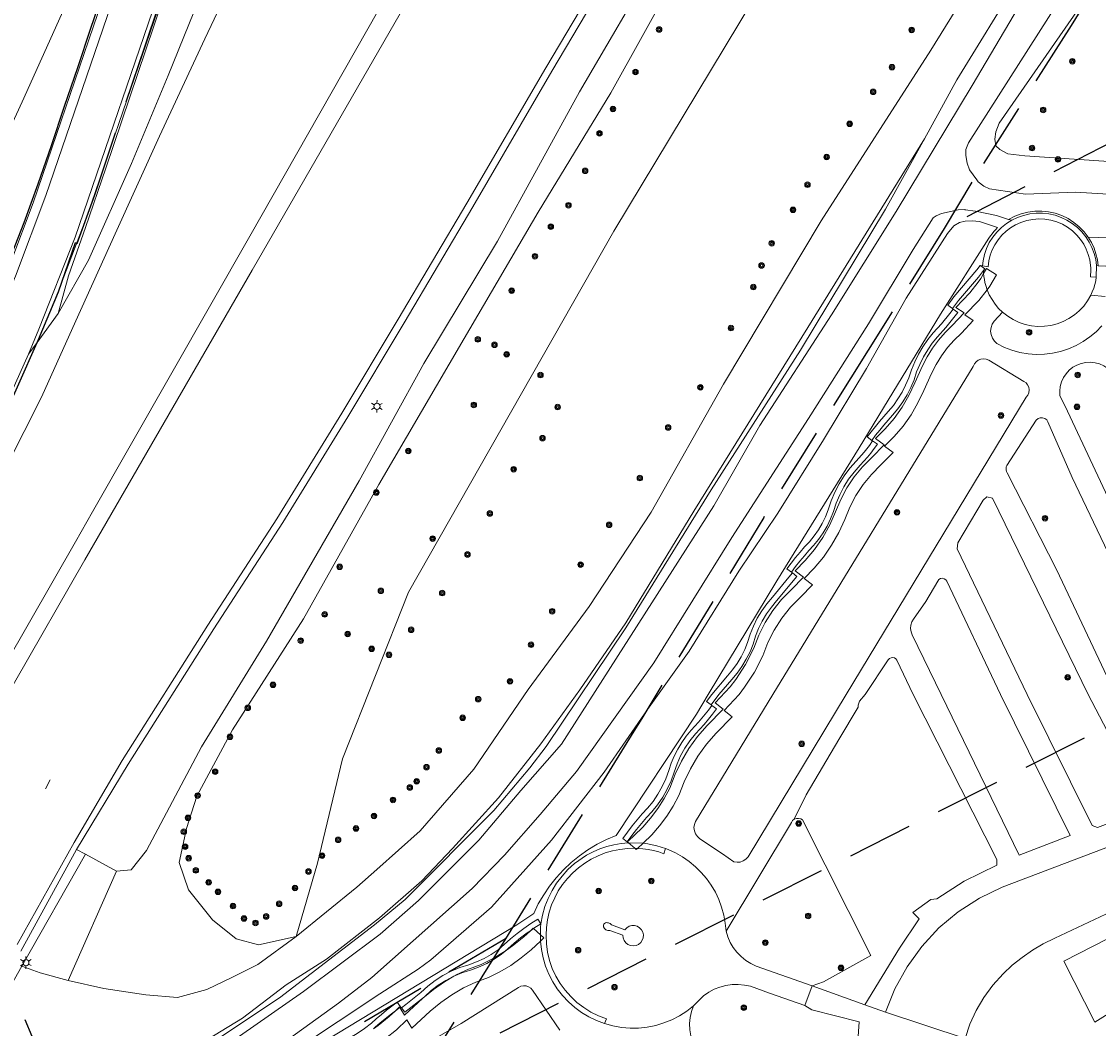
# Model space of a CAD drawing. Header units: metres. Extents: x 89872 to 94585, y 463299 to 469000.
# Tile 20 of 256: x 90832 to 90937, y 464218 to 464315. Entities that reach past the tile are written whole.
import ezdxf
from ezdxf.enums import TextEntityAlignment as Align

# ---------------------------------------------------------------- set-up
doc = ezdxf.new("R2010")
doc.units = ezdxf.units.M
doc.linetypes.add('HIDDEN', pattern=[9.525, 6.35, -3.175])
doc.layers.get('0').update_dxf_attribs({"linetype": 'CONTINUOUS'})
for name, color, linetype, lineweight in [('B-WE-BV-GELEIDECONSTRUCTIE-G', 251, 'CONTINUOUS', 13), ('B-WE-GR-BEPLANTING_CULTUUR-G', 251, 'CONTINUOUS', 13), ('B-WE-GR-BOOM-S', 251, 'CONTINUOUS', 13), ('B-WE-IE-TERREINAFSCHEIDING-G', 251, 'CONTINUOUS', 13), ('B-WE-IE-TERREINAFSCHEIDING_KUNSTMATIG_HEKWERK-G', 251, 'CONTINUOUS', 13), ('B-WE-KL-ET_LS_OV_LICHTMAST-S', 251, 'CONTINUOUS', 13), ('B-WE-KW-KUNSTWERK-GV', 251, 'CONTINUOUS', 13), ('B-WE-OG-TOPOGRAFIE_BEBOUWING_LUIFEL-GV', 251, 'CONTINUOUS', 13), ('B-WE-OG-TOPOGRAFIE_STRAATNAAM-T18', 251, 'CONTINUOUS', 13), ('B-WE-OG-TOPOGRAFIE_WATER-GV', 251, 'CONTINUOUS', 13), ('B-WE-VH-VERHARDING-GV', 251, 'CONTINUOUS', 13), ('Percelen', 10, 'HIDDEN', 25)]:
    doc.layers.add(name, color=color, linetype=linetype, lineweight=lineweight)
doc.styles.get("Standard").update_dxf_attribs({"font": 'isocp.shx'})

# ---------------------------------------------------------------- blocks, each defined once
blk = doc.blocks.new('Q_LICHTMAST')
for points in [[(-0.26, 0.15), (-0.52, 0.3)], [(0, 0.3), (0, 0.6)], [(0.26, 0.15), (0.52, 0.3)], [(-0.26, -0.15), (-0.52, -0.3)], [(0, -0.3), (0, -0.6)], [(0.26, -0.15), (0.52, -0.3)]]:
    blk.add_lwpolyline(points)
blk.add_circle((0, 0), 0.3)
blk = doc.blocks.new('Q_BOOM')
for radius in [0.27, 0.18, 0.09]:
    blk.add_circle((0, 0), radius)

msp = doc.modelspace()

# ---------------------------------------------------------------- linework, layer by layer
at = {"layer": 'B-WE-BV-GELEIDECONSTRUCTIE-G'}
msp.add_line((90925.82, 464289.68), (90925.96, 464289.27), dxfattribs=at)
for points in [[(90869.63, 464381.71), (90862.74, 464368.04), (90855.59, 464353.86), (90854.84, 464352.43), (90851.41, 464345.91), (90849.01, 464340.75), (90845.36, 464332.17), (90845.01, 464331.2), (90841.74, 464322.16), (90839.26, 464314.87), (90833.4, 464297.72), (90831.22, 464291.96), (90829.44, 464287.54), (90827.29, 464282.72), (90823.39, 464275.03), (90821.73, 464271.96), (90818.66, 464266.72)], [(90928.03, 464296.11), (90928.63, 464296.42), (90929.26, 464296.66), (90929.91, 464296.82), (90930.57, 464296.91), (90931.25, 464296.91), (90931.92, 464296.84), (90932.57, 464296.7), (90933.21, 464296.47), (90933.81, 464296.18), (90934.38, 464295.81), (90934.9, 464295.39), (90935.36, 464294.9), (90935.77, 464294.37)], [(90925.96, 464289.27), (90926.17, 464288.78), (90926.43, 464288.32), (90926.73, 464287.88), (90927.07, 464287.47), (90927.46, 464287.1)]]:
    msp.add_lwpolyline(points, dxfattribs=at)
at = {"layer": 'B-WE-GR-BEPLANTING_CULTUUR-G'}
msp.add_line((90908.99, 464221.74), (90914.08, 464219.87), dxfattribs=at)
for points in [[(90858.92, 464226.53), (90855.26, 464225.71), (90853.09, 464226.3), (90850.81, 464228.14), (90848.48, 464231.03), (90847.56, 464233.68), (90848.27, 464237.01), (90849.29, 464240.12), (90852.75, 464246.56), (90859.64, 464257.35), (90866.92, 464270.39), (90875.2, 464284.54), (90882.41, 464296.82), (90889.45, 464308.38), (90895.68, 464319.65), (90905.5, 464336.25), (90912.85, 464348.74), (90921.53, 464362.59), (90929.47, 464373.43)], [(90858.92, 464226.53), (90861, 464233.64), (90863.4, 464243.74), (90869.81, 464259.92), (90889.74, 464294.97), (90922.15, 464348.76), (90935.66, 464370.54)], [(90928.36, 464325.23), (90920.48, 464312.54), (90909.86, 464295.98), (90900.39, 464280.11), (90893.37, 464267.68), (90887.36, 464258.54), (90881.42, 464250.48), (90876.16, 464242.74), (90870.94, 464236.78), (90866.74, 464233.03), (90864.81, 464231.3), (90858.92, 464226.53)], [(90935.95, 464318.18), (90927.14, 464305.44), (90926.79, 464304.61), (90926.69, 464303.89), (90926.79, 464303.25), (90927.18, 464302.88), (90927.95, 464302.46), (90929.6, 464302.27), (90942.54, 464301.4), (90944.13, 464301.03), (90946.02, 464300.24), (90958.46, 464293.42)], [(90919.88, 464303.93), (90908.56, 464285.62), (90897.49, 464267.78), (90890.9, 464256.97), (90886.43, 464250.45), (90882.65, 464245.22), (90878.54, 464239.96), (90874.09, 464235.05), (90871.1, 464231.91), (90867.01, 464228.34), (90861.86, 464224.3), (90857.96, 464221.82), (90853.7, 464218.6), (90849.58, 464216.06), (90845.82, 464214.23), (90843.37, 464212.75), (90839.87, 464211.1), (90838.41, 464210.78)], [(90926.13, 464294.29), (90926.28, 464294.51), (90926.44, 464294.72), (90926.61, 464294.93), (90926.79, 464295.12), (90926.97, 464295.31)], [(90927.46, 464287.1), (90927.95, 464286.71), (90928.48, 464286.38), (90929.05, 464286.11), (90929.65, 464285.91), (90930.26, 464285.78), (90930.89, 464285.72), (90931.52, 464285.73), (90932.14, 464285.82), (90932.75, 464285.97), (90933.34, 464286.2), (90933.9, 464286.49), (90934.42, 464286.84), (90934.9, 464287.24), (90935.33, 464287.7), (90935.7, 464288.21), (90936.01, 464288.76)], [(90898.9, 464250), (90897.75, 464248.09), (90889.96, 464236.33), (90889.02, 464235.93), (90888.11, 464235.46), (90887.23, 464234.93), (90886.39, 464234.33), (90885.59, 464233.68), (90884.85, 464232.97), (90884.15, 464232.21), (90883.51, 464231.41), (90882.93, 464230.56), (90882.41, 464229.67), (90881.96, 464228.75), (90880.32, 464227.63)], [(90962.71, 464245.83), (90965.03, 464241.61), (90959.11, 464237.89), (90950.62, 464233.73), (90939.67, 464229.73), (90932.51, 464226.34), (90931.41, 464225.8), (90930.35, 464225.18), (90929.35, 464224.49), (90928.4, 464223.73), (90927.5, 464222.89), (90926.52, 464221.8), (90925.64, 464220.61), (90924.9, 464219.34), (90924.29, 464218), (90923.82, 464216.6), (90916.11, 464219.16)], [(90908.05, 464237.83), (90907.87, 464237.93), (90907.66, 464237.98), (90907.45, 464237.96), (90907.25, 464237.89)], [(90908.99, 464221.74), (90910.07, 464222.11), (90914.67, 464224.67), (90908.05, 464237.83)], [(90940.54, 464227.77), (90933.41, 464224.13), (90936.41, 464218.2), (90944.51, 464223.27), (90961.1, 464230.58)], [(90836.8, 464222.24), (90840.26, 464221.46), (90844.33, 464220.85), (90847.4, 464220.59), (90850.24, 464221.36), (90852.73, 464222.56), (90855.2, 464223.8), (90858.92, 464226.53)], [(90918.3, 464195.13), (90915.99, 464200.41), (90913.85, 464206.1), (90913.05, 464211.2), (90913.54, 464218.22), (90908.95, 464219.4), (90908.27, 464219.82)]]:
    msp.add_lwpolyline(points, dxfattribs=at)
at = {"layer": 'B-WE-IE-TERREINAFSCHEIDING-G'}
for p, q in [((90928.36, 464296.03), (90928.03, 464296.11)), ((90841.49, 464232.85), (90836.8, 464222.24)), ((90832.31, 464223.65), (90832.31, 464223.65))]:
    msp.add_line(p, q, dxfattribs=at)
for points in [[(90928.36, 464296.03), (90927.83, 464295.7), (90927.34, 464295.31), (90926.9, 464294.87), (90926.51, 464294.38), (90926.17, 464293.86), (90925.9, 464293.29), (90925.7, 464292.71), (90925.56, 464292.1), (90925.5, 464291.59)], [(90935.54, 464294.41), (90935.15, 464294.89), (90934.71, 464295.33), (90934.22, 464295.71), (90933.7, 464296.04), (90933.14, 464296.3), (90932.55, 464296.51), (90931.95, 464296.64), (90931.33, 464296.71), (90930.72, 464296.71), (90930.1, 464296.64), (90929.5, 464296.5), (90928.91, 464296.3), (90928.36, 464296.03)], [(90898.9, 464250), (90905.56, 464261.04), (90913.54, 464273.95), (90921.44, 464286.92), (90926.13, 464294.29)], [(90925.28, 464291.64), (90924.95, 464291.2), (90922.74, 464288.58), (90922.16, 464287.78), (90922.6, 464287.45)], [(90922.66, 464287.41), (90922.33, 464286.97), (90921.54, 464285.97), (90920.73, 464285.09), (90920.21, 464284.44), (90919.73, 464283.75), (90919.31, 464283.03), (90918.93, 464282.29), (90918.61, 464281.52), (90918.35, 464280.73), (90918.05, 464280.02), (90917.7, 464279.34), (90917.3, 464278.69), (90916.86, 464278.06), (90916.37, 464277.47), (90915.94, 464276.99), (90915.52, 464276.5), (90915.11, 464276.01), (90914.71, 464275.5), (90914.32, 464274.99), (90914.76, 464274.66)], [(90914.83, 464274.61), (90914.53, 464274.15), (90914.29, 464273.83), (90914.04, 464273.52), (90913.78, 464273.21), (90913.51, 464272.92), (90913.24, 464272.63), (90912.63, 464271.95), (90912.07, 464271.22), (90911.59, 464270.44), (90911.17, 464269.63), (90910.81, 464268.79), (90910.53, 464267.91), (90910.26, 464267.24), (90909.95, 464266.6), (90909.58, 464265.98), (90909.17, 464265.39), (90908.71, 464264.83), (90908.25, 464264.32), (90907.81, 464263.81), (90907.37, 464263.28), (90906.95, 464262.75), (90906.53, 464262.21), (90906.97, 464261.88)], [(90907.07, 464261.8), (90906.71, 464261.38), (90905.12, 464259.45), (90904.58, 464258.8), (90904.09, 464258.12), (90903.65, 464257.4), (90903.28, 464256.64), (90902.97, 464255.86), (90902.72, 464255.06), (90902.44, 464254.35), (90902.1, 464253.67), (90901.7, 464253.02), (90901.26, 464252.39), (90900.77, 464251.81), (90899.23, 464250), (90898.72, 464249.33), (90899.17, 464249)], [(90899.26, 464248.93), (90898.93, 464248.49), (90898.61, 464248.09), (90898.29, 464247.69), (90897.95, 464247.3), (90897.6, 464246.92), (90897.25, 464246.54), (90896.77, 464245.96), (90896.33, 464245.35), (90895.94, 464244.7), (90895.6, 464244.03), (90895.31, 464243.33), (90895.07, 464242.62), (90894.78, 464241.83), (90894.43, 464241.06), (90894.01, 464240.33), (90893.54, 464239.63), (90893, 464238.98), (90892.49, 464238.41), (90892, 464237.83), (90891.52, 464237.24), (90891.05, 464236.64), (90890.6, 464236.03), (90891.04, 464235.71)], [(90891.17, 464235.6), (90890.46, 464235.54), (90889.75, 464235.42), (90889.06, 464235.24), (90888.38, 464235.01), (90887.73, 464234.73), (90887.1, 464234.4), (90885.92, 464233.59), (90885.29, 464233.02), (90884.71, 464232.38), (90884.19, 464231.7), (90883.74, 464230.97), (90883.36, 464230.21), (90883.04, 464229.41), (90882.81, 464228.59), (90882.65, 464227.75)], [(90882.65, 464227.75), (90882.36, 464228.21), (90881.67, 464227.77), (90881, 464227.3), (90880.35, 464226.81), (90879.72, 464226.29), (90879.11, 464225.74), (90878.5, 464225.23), (90877.85, 464224.77), (90877.15, 464224.37), (90876.42, 464224.04), (90875.67, 464223.77), (90874.8, 464223.5), (90873.97, 464223.15), (90873.16, 464222.73), (90872.4, 464222.24), (90871.68, 464221.69), (90871.01, 464221.08), (90869.56, 464219.93), (90869.13, 464219.59)], [(90847.06, 464207.77), (90851.22, 464210.02), (90880.32, 464227.63)], [(90836.8, 464222.24), (90834.08, 464222.99), (90832.31, 464223.65)], [(90869.05, 464219.68), (90868.73, 464220.13), (90868.21, 464219.75), (90867.69, 464219.36), (90867.19, 464218.95), (90866.69, 464218.53), (90866.21, 464218.1), (90865.55, 464217.57), (90864.85, 464217.09), (90864.11, 464216.68), (90863.34, 464216.34), (90862.53, 464216.07), (90861.82, 464215.84), (90861.13, 464215.56), (90860.46, 464215.23), (90859.82, 464214.85), (90859.22, 464214.41), (90858.65, 464213.93), (90856.58, 464212.24), (90856.14, 464211.91)]]:
    msp.add_lwpolyline(points, dxfattribs=at)
at = {"layer": 'B-WE-IE-TERREINAFSCHEIDING_KUNSTMATIG_HEKWERK-G'}
msp.add_line((90936.74, 464291.61), (90936.57, 464291.62), dxfattribs=at)
at = {"layer": 'B-WE-KW-KUNSTWERK-GV'}
for p, q in [((90837.61, 464234.96), (90832.2, 464225.08)), ((90832.31, 464223.65), (90838.47, 464234.51)), ((90832.31, 464223.65), (90838.47, 464234.51)), ((90838.47, 464234.51), (90837.61, 464234.96)), ((90829.64, 464218.96), (90832.31, 464223.65)), ((90832.23, 464223.68), (90832.31, 464223.65))]:
    msp.add_line(p, q, dxfattribs=at)
at = {"layer": 'B-WE-OG-TOPOGRAFIE_BEBOUWING_LUIFEL-GV'}
for p, q in [((90891.04, 464235.71), (90891.17, 464235.6)), ((90891.17, 464235.6), (90891.79, 464235.08)), ((90892.04, 464235.07), (90892.59, 464235.56)), ((90882.61, 464226.68), (90881.95, 464227.3))]:
    msp.add_line(p, q, dxfattribs=at)
for points in [[(90925.62, 464290.84), (90925.34, 464290.37), (90925.08, 464290.01), (90924.27, 464288.99), (90922.93, 464287.57), (90923.73, 464287.03), (90922.58, 464285.82), (90921.88, 464285.13), (90921.24, 464284.39), (90920.65, 464283.6), (90920.13, 464282.77), (90919.68, 464281.9), (90918.93, 464280.24), (90918.37, 464279.03), (90917.7, 464277.88), (90916.93, 464276.78), (90916.08, 464275.77), (90915.13, 464274.83), (90915.96, 464274.23), (90914.76, 464273.01), (90913.86, 464272.1), (90913.05, 464271.11), (90912.34, 464270.04), (90911.75, 464268.91), (90911.26, 464267.72), (90910.68, 464266.45), (90910, 464265.23), (90909.2, 464264.08), (90908.31, 464263), (90907.34, 464262), (90908.14, 464261.39), (90906.96, 464260.19), (90906.01, 464259.21), (90905.15, 464258.14), (90904.42, 464256.99), (90903.8, 464255.77), (90903.31, 464254.49), (90902.52, 464252.92), (90901.56, 464251.44), (90901.02, 464250.74), (90899.56, 464249.19), (90900.34, 464248.56), (90898.8, 464246.99), (90897.86, 464245.92), (90897.02, 464244.77), (90896.29, 464243.54), (90895.68, 464242.26), (90895.18, 464240.92), (90894.63, 464239.9), (90894, 464238.93), (90893.3, 464237.99), (90892.54, 464237.12), (90891.72, 464236.3), (90891.16, 464235.81), (90891.04, 464235.71)], [(90925.96, 464289.27), (90926.22, 464289.64), (90926.86, 464290.74), (90925.91, 464291.33), (90925.62, 464290.84)], [(90901.89, 464250), (90902.43, 464250.7), (90903.39, 464252.18), (90904.18, 464253.76), (90904.67, 464255.03), (90905.29, 464256.25), (90906.03, 464257.4), (90906.88, 464258.47), (90907.84, 464259.45), (90909.02, 464260.65), (90908.21, 464261.26), (90909.19, 464262.26), (90910.08, 464263.34), (90910.87, 464264.49), (90911.56, 464265.71), (90912.14, 464266.98), (90912.62, 464268.17), (90913.22, 464269.3), (90913.92, 464270.37), (90914.73, 464271.36), (90915.64, 464272.28), (90916.84, 464273.49), (90916.01, 464274.09), (90916.95, 464275.03), (90917.81, 464276.05), (90918.58, 464277.14), (90919.24, 464278.29), (90919.81, 464279.5), (90920.56, 464281.16), (90921.01, 464282.03), (90921.53, 464282.87), (90922.11, 464283.66), (90922.76, 464284.4), (90923.46, 464285.08), (90924.61, 464286.29), (90923.8, 464286.83), (90925.15, 464288.25), (90925.96, 464289.27)], [(90892.59, 464235.56), (90893.42, 464236.38), (90894.18, 464237.26), (90894.88, 464238.19), (90895.5, 464239.16), (90896.06, 464240.19), (90896.55, 464241.52), (90897.17, 464242.8), (90897.9, 464244.03), (90898.74, 464245.18), (90899.68, 464246.25), (90901.22, 464247.82), (90900.43, 464248.45), (90901.89, 464250)], [(90891.79, 464235.08), (90891.92, 464234.97), (90892.04, 464235.07)], [(90881.65, 464227.08), (90881.01, 464226.48), (90880.05, 464225.7), (90879.19, 464225.09)], [(90881.95, 464227.3), (90881.91, 464227.33), (90881.65, 464227.08)], [(90858.57, 464211.21), (90859.5, 464212.1), (90860.51, 464212.9), (90861.61, 464213.58), (90862.76, 464214.15), (90863.97, 464214.6), (90865.23, 464215.16), (90866.44, 464215.83), (90867.59, 464216.6), (90868.66, 464217.47), (90869.65, 464218.43), (90870.15, 464217.61), (90871.93, 464219.26), (90872.94, 464220.11), (90874.01, 464220.86), (90875.15, 464221.52), (90876.34, 464222.07), (90877.57, 464222.52), (90878.68, 464223.08), (90879.74, 464223.71), (90880.76, 464224.43), (90881.72, 464225.21), (90882.62, 464226.06)], [(90882.62, 464226.06), (90882.93, 464226.38), (90882.61, 464226.68)], [(90879.19, 464225.09), (90879.03, 464224.98), (90877.97, 464224.35), (90876.86, 464223.79), (90875.63, 464223.34), (90874.44, 464222.79), (90874.2, 464222.66)], [(90874.2, 464222.66), (90873.3, 464222.13), (90872.23, 464221.38), (90871.22, 464220.53), (90869.44, 464218.88), (90868.98, 464219.63)], [(90868.98, 464219.63), (90868.94, 464219.7), (90868.54, 464219.31)], [(90868.54, 464219.31), (90867.95, 464218.74), (90866.88, 464217.87), (90866.41, 464217.56)]]:
    msp.add_lwpolyline(points, dxfattribs=at)
at = {"layer": 'B-WE-OG-TOPOGRAFIE_STRAATNAAM-T18'}
msp.add_line((90834.58, 464240.85), (90835.06, 464241.72), dxfattribs=at)
at = {"layer": 'B-WE-OG-TOPOGRAFIE_WATER-GV'}
for points in [[(90996.11, 464409.02), (90994.76, 464410.97), (90993.55, 464411), (90992.92, 464410.72), (90992.12, 464409.95), (90984.14, 464397.97), (90978.13, 464388.72), (90972.82, 464380.33), (90966.11, 464369.4), (90958.12, 464356.98), (90951.08, 464345.78), (90924.14, 464303.53), (90923.9, 464302.89), (90923.89, 464302.31), (90924.01, 464301.57), (90924.25, 464300.92), (90924.95, 464299.94)], [(90956.29, 464362.66), (90951.2, 464355.4), (90944.27, 464344.05), (90937.65, 464333.01), (90929.08, 464319.52), (90923.03, 464309.64), (90919.88, 464303.93)], [(90837.06, 464209.06), (90838.09, 464208.59), (90838.56, 464208.59), (90838.9, 464208.64), (90840.9, 464209.6), (90842.58, 464210.2), (90847.48, 464213.14), (90853.43, 464216.84), (90859.63, 464221.19), (90867.05, 464226.73), (90870.77, 464230.02), (90876.64, 464235.87), (90880.72, 464240.67), (90884.65, 464245.17), (90899.44, 464268.31), (90903.91, 464276.1), (90910.87, 464286.83), (90917.14, 464296.88), (90924.5, 464309.09), (90929.01, 464316.69)], [(90919.88, 464303.93), (90916.11, 464297.1), (90907.84, 464283.42), (90899.18, 464269.85), (90890.91, 464256.47), (90883.17, 464244.96), (90881.59, 464242.87), (90878.1, 464238.75), (90869.49, 464230.09), (90866.53, 464227.65), (90857.31, 464220.55), (90850.14, 464215.82), (90842.36, 464211.49), (90840.51, 464210.59), (90839.87, 464210.43), (90839.04, 464210.49), (90838.54, 464210.65), (90838.41, 464210.78)], [(90924.95, 464299.94), (90925.1, 464299.74), (90925.63, 464299.33), (90926.2, 464299.07), (90929.68, 464298.54), (90934.52, 464298.74), (90943.05, 464298.22), (90945.35, 464297.83), (90948.35, 464296.79), (90952.74, 464293.89), (90956.48, 464290.26)], [(90923.82, 464297.05), (90923.78, 464297.06), (90923.14, 464297.03), (90921.53, 464296.67), (90921, 464296.46), (90920.72, 464296.26)], [(90928.03, 464296.11), (90926.87, 464296.48), (90924.82, 464296.91), (90923.82, 464297.05)], [(90920.72, 464296.26), (90918.79, 464293.19), (90914.46, 464285.98), (90908.62, 464276.78), (90901.18, 464265.23), (90893.63, 464253.07), (90886.11, 464242.53), (90882.59, 464238.36), (90879.12, 464234.42), (90875.99, 464231.18), (90866.25, 464222.55), (90863.02, 464220.03), (90857.46, 464216.03), (90851.63, 464212.25), (90844.29, 464207.98), (90840.63, 464205.93), (90840.12, 464205.59), (90839.98, 464205.36), (90839.82, 464204.46), (90839.89, 464204.07), (90839.93, 464203.96)], [(90893.01, 464248.54), (90897.06, 464254.21), (90901.87, 464261.98), (90905.66, 464267.6), (90910.08, 464274.71), (90914.24, 464281.62), (90918.11, 464288.45), (90922.11, 464294.73), (90922.72, 464295.47), (90923.29, 464295.82), (90923.83, 464295.93), (90924.52, 464295.98), (90925.22, 464295.89), (90926.97, 464295.31)], [(90954.99, 464287.87), (90953.75, 464289.48), (90953.13, 464290.22), (90952.45, 464290.9), (90951.72, 464291.53), (90950.94, 464292.09), (90950.12, 464292.59), (90949.26, 464293.02), (90948.37, 464293.38), (90947.45, 464293.67), (90946.51, 464293.88), (90942.74, 464294.17), (90935.77, 464294.37)], [(90844.05, 464199.29), (90842.06, 464203.17), (90841.88, 464203.76), (90841.83, 464204.48), (90841.97, 464205.03), (90842.19, 464205.38), (90842.58, 464205.75), (90854.91, 464212.88), (90867.03, 464220.94), (90870.76, 464223.35), (90871.98, 464224.24), (90877.88, 464229.37), (90883.68, 464235.87), (90888.8, 464242.47), (90893.01, 464248.54)]]:
    msp.add_lwpolyline(points, dxfattribs=at)
at = {"layer": 'B-WE-VH-VERHARDING-GV'}
for p, q in [((90935.54, 464294.41), (90935.77, 464294.37)), ((90925.28, 464291.64), (90925.5, 464291.59)), ((90936.55, 464290.49), (90936.57, 464291.62)), ((90936.74, 464291.61), (90939.01, 464291.51)), ((90833.77, 464284.16), (90835.82, 464286.96)), ((90922.66, 464287.41), (90922.6, 464287.45)), ((90832.95, 464283.03), (90833.77, 464284.16)), ((90914.83, 464274.61), (90914.76, 464274.66)), ((90907.07, 464261.8), (90906.97, 464261.88)), ((90899.26, 464248.93), (90899.17, 464249)), ((90892.59, 464235.56), (90891.17, 464235.6)), ((90841.49, 464232.85), (90838.47, 464234.51)), ((90891.79, 464235.08), (90892.04, 464235.07)), ((90881.65, 464227.08), (90881.95, 464227.3)), ((90889.34, 464227.1), (90890.62, 464226.65)), ((90908.99, 464221.74), (90908.27, 464219.82)), ((90868.98, 464219.63), (90869.05, 464219.68)), ((90869.05, 464219.68), (90869.13, 464219.59)), ((90916.11, 464219.16), (90914.08, 464219.87)), ((90868.54, 464219.31), (90868.98, 464219.63))]:
    msp.add_line(p, q, dxfattribs=at)
for points in [[(90867.51, 464383.41), (90863.48, 464375.97), (90858.99, 464365.01), (90856.62, 464359.83), (90849.38, 464345.23), (90847.58, 464341.45), (90832.33, 464307.5), (90823.75, 464288.94), (90819.67, 464279.93), (90818.75, 464277.65), (90817.75, 464274.64), (90817.5, 464273.24), (90817.45, 464270.1), (90817.68, 464268.8), (90818.55, 464266.73)], [(90876.87, 464383.42), (90869.56, 464369.41), (90861.76, 464354.29), (90855.07, 464340.84), (90851.4, 464332.92), (90848.98, 464326.36), (90840.44, 464301.07), (90838.47, 464295.31), (90836.81, 464290.64), (90835.82, 464286.96)], [(90887.06, 464380.46), (90878.07, 464364.91), (90870.09, 464350.88), (90864.16, 464340.61), (90861, 464335.21), (90858.67, 464330.93), (90856.84, 464327.5), (90855.17, 464324.32), (90852.78, 464319.38), (90850.05, 464313.62), (90845.65, 464304.18), (90841.34, 464294.72), (90837.55, 464286.25), (90834.22, 464278.86), (90832.51, 464275.52), (90831.49, 464273.5), (90828.53, 464267.98), (90823.8, 464259), (90823.78, 464258.95)], [(90823.83, 464240.98), (90837.51, 464264.81), (90839.17, 464267.73), (90854.41, 464294.49), (90873.72, 464328.45), (90891.38, 464359.28), (90901.41, 464376.59)], [(90903.4, 464376.1), (90888.93, 464351.08), (90872.53, 464322.23), (90854.64, 464291.19), (90838.41, 464263.07), (90824.74, 464239.26)], [(90831.86, 464225.73), (90837.39, 464235.64), (90842.03, 464243.58), (90850.36, 464256.74), (90857.05, 464267.04), (90863.35, 464277.3), (90868.81, 464286.41), (90875.47, 464297.69), (90883.15, 464310.83), (90890.48, 464323.22), (90898.97, 464337.62), (90905.9, 464349.23), (90911.72, 464358.8), (90916.88, 464366.48), (90922.13, 464373.67)], [(90927.87, 464373.49), (90921.76, 464365.43), (90915.81, 464356.31), (90910.01, 464347.26), (90903.87, 464337.59), (90894.13, 464321.73), (90886.41, 464308.49), (90878.46, 464293.98), (90871.3, 464282.11), (90865.04, 464270.73), (90856.05, 464255.18), (90849.73, 464244.91), (90845.77, 464237.47), (90844.38, 464234.87), (90842.92, 464232.98), (90841.49, 464232.85)], [(90837.61, 464234.96), (90842.61, 464243.23), (90850.93, 464256.38), (90857.62, 464266.68), (90863.93, 464276.95), (90869.39, 464286.06), (90876.06, 464297.34), (90883.73, 464310.49), (90891.06, 464322.88), (90899.55, 464337.27), (90906.48, 464348.88), (90912.29, 464358.44), (90917.43, 464366.09), (90922.68, 464373.27)], [(90832.95, 464283.03), (90833.94, 464285.44), (90837.46, 464294.37), (90846.24, 464320.02), (90850.63, 464332.27), (90851.63, 464334.74), (90853.68, 464339.17), (90861.27, 464354.42)], [(90833.77, 464284.16), (90835.87, 464289.17), (90838.71, 464296.66), (90848.89, 464326.39), (90850.99, 464332.15), (90851.98, 464334.58), (90854.05, 464338.99), (90861.64, 464354.26)], [(90819.1, 464266.44), (90820.61, 464269.07), (90820.76, 464268.98), (90824.74, 464275.41), (90825.58, 464276.95), (90829.17, 464284.64), (90831.67, 464290.59), (90834.64, 464298.44), (90844.12, 464326.22), (90847.46, 464335.15), (90848.44, 464337.48), (90852.19, 464345.37), (90854.29, 464349.55)], [(90835.82, 464286.96), (90838.77, 464292.15), (90842.93, 464301.53), (90846.5, 464310.08), (90850.02, 464318.8), (90851.97, 464325.14), (90857.2, 464335.72)], [(90925.5, 464291.59), (90926.06, 464291.5), (90926.13, 464292.07), (90926.26, 464292.62), (90926.46, 464293.15), (90926.71, 464293.65), (90927.02, 464294.13), (90927.38, 464294.56), (90927.79, 464294.95), (90928.23, 464295.3), (90928.72, 464295.58), (90929.23, 464295.82), (90929.8, 464296), (90930.38, 464296.11), (90930.97, 464296.15), (90931.56, 464296.12), (90932.14, 464296.03), (90932.71, 464295.86), (90933.26, 464295.63), (90933.77, 464295.34), (90934.24, 464294.98), (90934.67, 464294.57), (90935.02, 464294.16), (90935.33, 464293.7), (90935.58, 464293.22), (90935.77, 464292.71), (90935.91, 464292.18), (90936, 464291.64), (90936.01, 464291.42), (90936.02, 464291.2), (90936.01, 464290.98), (90936, 464290.76), (90935.98, 464290.53), (90936.55, 464290.49)], [(90936.57, 464291.62), (90936.49, 464292.21), (90936.34, 464292.8), (90936.13, 464293.37), (90935.86, 464293.91), (90935.54, 464294.41)], [(90935.77, 464294.37), (90936.08, 464293.86), (90936.33, 464293.33), (90936.52, 464292.77), (90936.66, 464292.19), (90936.74, 464291.61)], [(90922.6, 464287.45), (90923.17, 464288.23), (90925.11, 464290.5), (90925.6, 464291.15)], [(90925.6, 464291.15), (90925.72, 464291.31), (90925.46, 464291.51), (90925.28, 464291.64)], [(90925.6, 464291.15), (90925.61, 464290.85), (90925.62, 464290.84)], [(90925.62, 464290.84), (90925.64, 464290.56), (90925.69, 464290.26), (90925.75, 464289.97), (90925.82, 464289.68)], [(90936.01, 464288.76), (90936.16, 464289.09), (90936.3, 464289.43), (90936.4, 464289.78), (90936.49, 464290.13), (90936.55, 464290.49)], [(90937.4, 464288.63), (90936.01, 464288.76)], [(90914.76, 464274.66), (90915.14, 464275.16), (90915.54, 464275.66), (90915.94, 464276.15), (90916.36, 464276.63), (90916.78, 464277.11), (90917.3, 464277.73), (90917.77, 464278.39), (90918.19, 464279.08), (90918.56, 464279.8), (90918.87, 464280.55), (90919.12, 464281.31), (90919.43, 464282.04), (90919.78, 464282.76), (90920.19, 464283.44), (90920.64, 464284.1), (90921.14, 464284.72), (90921.96, 464285.61), (90923.1, 464287.07), (90922.66, 464287.41)], [(90927.46, 464287.1), (90926.63, 464286.24), (90926.45, 464285.95), (90926.34, 464285.61), (90926.3, 464285.26), (90926.35, 464284.92), (90926.47, 464284.59), (90926.66, 464284.29), (90926.91, 464284.05)], [(90926.91, 464284.05), (90927.63, 464283.69), (90928.37, 464283.41), (90929.14, 464283.2), (90929.93, 464283.07), (90930.72, 464283.01), (90931.52, 464283.03), (90932.31, 464283.12), (90933.09, 464283.3), (90933.84, 464283.54), (90934.58, 464283.86), (90935.27, 464284.25), (90935.93, 464284.7), (90936.54, 464285.21), (90937.1, 464285.78)], [(90823.12, 464264.14), (90826.27, 464269.73), (90828.68, 464273.93), (90830.83, 464278.35), (90832.95, 464283.03)], [(90926.12, 464282.45), (90925.87, 464282.55), (90925.61, 464282.58), (90925.35, 464282.55), (90925.1, 464282.45), (90924.89, 464282.29), (90924.72, 464282.08), (90924.61, 464281.84), (90905.17, 464250), (90897.66, 464237.69), (90897.55, 464237.39), (90897.51, 464237.08), (90897.55, 464236.76), (90897.66, 464236.47), (90897.84, 464236.21), (90898.08, 464236)], [(90898.08, 464236), (90900.27, 464234.54), (90901.38, 464233.77), (90901.69, 464233.72), (90902, 464233.74), (90902.3, 464233.85), (90902.56, 464234.02), (90902.77, 464234.25), (90912.29, 464250), (90929.75, 464278.85), (90929.91, 464279.05), (90930.01, 464279.29), (90930.04, 464279.55), (90930, 464279.81), (90929.89, 464280.04), (90929.73, 464280.24), (90929.51, 464280.39), (90926.12, 464282.45)], [(90937.66, 464281.64), (90937.28, 464281.89), (90936.87, 464282.08), (90936.43, 464282.2), (90935.98, 464282.25), (90935.53, 464282.22), (90935.09, 464282.13), (90934.66, 464281.97), (90934.27, 464281.75), (90933.92, 464281.47), (90933.61, 464281.13), (90933.36, 464280.75), (90933.18, 464280.34), (90933.05, 464279.9), (90933, 464279.45), (90933.02, 464279), (90933.74, 464277.48)], [(90933.74, 464277.48), (90942.1, 464259.71), (90946.79, 464261.94), (90938.26, 464280.35), (90937.66, 464281.64)], [(90931.86, 464276.45), (90931.74, 464276.64), (90931.56, 464276.78), (90931.34, 464276.86), (90931.11, 464276.85), (90930.9, 464276.78), (90930.72, 464276.63), (90927.88, 464272.22), (90927.82, 464272.08), (90927.79, 464271.94), (90927.79, 464271.79), (90927.84, 464271.64), (90927.91, 464271.51)], [(90927.91, 464271.51), (90932.71, 464262.08), (90938.4, 464250), (90943.43, 464239.33), (90948.22, 464241.73), (90944.28, 464250), (90934.22, 464271.07), (90931.86, 464276.45)], [(90906.97, 464261.88), (90907.38, 464262.41), (90907.8, 464262.94), (90908.23, 464263.46), (90908.67, 464263.96), (90909.12, 464264.46), (90909.61, 464265.05), (90910.05, 464265.68), (90910.44, 464266.34), (90910.77, 464267.04), (90911.06, 464267.75), (90911.32, 464268.58), (90911.66, 464269.38), (90912.06, 464270.16), (90912.52, 464270.9), (90913.05, 464271.59), (90913.63, 464272.24), (90913.99, 464272.63), (90914.35, 464273.02), (90914.68, 464273.43), (90915, 464273.86), (90915.31, 464274.29), (90914.83, 464274.61)], [(90926.48, 464269.05), (90925.93, 464269.18), (90925.56, 464268.87), (90923.13, 464264.72), (90923.06, 464264.12)], [(90923.06, 464264.12), (90929.84, 464250), (90936.16, 464237.29), (90936.65, 464237.09), (90941.02, 464238.75), (90941.3, 464239.41), (90935.76, 464250), (90926.48, 464269.05)], [(90899.17, 464249), (90899.93, 464250), (90901.18, 464251.44), (90901.7, 464252.06), (90902.17, 464252.72), (90902.58, 464253.42), (90902.95, 464254.14), (90903.25, 464254.89), (90903.48, 464255.66), (90903.78, 464256.41), (90904.14, 464257.13), (90904.55, 464257.82), (90905.02, 464258.47), (90905.53, 464259.08), (90907.48, 464261.45), (90907.07, 464261.8)], [(90922.05, 464260.99), (90921.95, 464261.14), (90921.79, 464261.24), (90921.62, 464261.28), (90921.44, 464261.25), (90921.28, 464261.15), (90921.17, 464261.01), (90920.01, 464259.01), (90918.81, 464257.32), (90918.65, 464257.04), (90918.56, 464256.73), (90918.53, 464256.41), (90918.58, 464256.09), (90918.69, 464255.79)], [(90918.69, 464255.79), (90921.5, 464250), (90929.08, 464234.41), (90934, 464236.31), (90927.26, 464250), (90922.05, 464260.99)], [(90917.2, 464253.33), (90917.1, 464253.46), (90916.96, 464253.56), (90916.8, 464253.59), (90916.63, 464253.57), (90916.48, 464253.49), (90916.37, 464253.37), (90914.11, 464250), (90913.58, 464249.35), (90913.5, 464249.16), (90913.46, 464248.96), (90913.45, 464248.76), (90911.56, 464245.62), (90908.41, 464240.26), (90907.25, 464237.89)], [(90914.08, 464219.87), (90917.46, 464225.39), (90919.35, 464228.23), (90918.75, 464228.84), (90920.5, 464230.12), (90921.08, 464230.16), (90923.72, 464231.88), (90926.9, 464233.44), (90926.9, 464233.98), (90918.79, 464250), (90917.2, 464253.33)], [(90891.04, 464235.71), (90891.49, 464236.31), (90891.95, 464236.9), (90892.42, 464237.48), (90892.91, 464238.05), (90893.41, 464238.61), (90893.98, 464239.3), (90894.48, 464240.04), (90894.92, 464240.81), (90895.29, 464241.62), (90895.6, 464242.46), (90895.87, 464243.27), (90896.22, 464244.05), (90896.63, 464244.8), (90897.11, 464245.51), (90897.65, 464246.17), (90898.09, 464246.63), (90898.51, 464247.1), (90898.92, 464247.59), (90899.31, 464248.09), (90899.69, 464248.6), (90899.26, 464248.93)], [(90962.71, 464245.83), (90959.8, 464244.16), (90942.32, 464236.95), (90927.4, 464231.31), (90925.21, 464230.24), (90923.16, 464228.91), (90921.28, 464227.34), (90919.62, 464225.55), (90918.19, 464223.57), (90917.01, 464221.43), (90916.11, 464219.16)], [(90907.25, 464237.89), (90907.08, 464237.76), (90906.96, 464237.59), (90900.63, 464227.04)], [(90894.74, 464235.05), (90894.32, 464235.19), (90893.9, 464235.31), (90893.47, 464235.42), (90893.03, 464235.5), (90892.59, 464235.56)], [(90888.84, 464218.06), (90889.02, 464218.52), (90888.25, 464218.82), (90887.51, 464219.18), (90886.82, 464219.62), (90886.16, 464220.12), (90885.56, 464220.68), (90885.02, 464221.29), (90884.53, 464221.96), (90884.12, 464222.67), (90883.77, 464223.42), (90883.5, 464224.2), (90883.31, 464225), (90883.19, 464225.81), (90883.16, 464226.63), (90883.19, 464227.38), (90883.3, 464228.13), (90883.47, 464228.86), (90883.7, 464229.58), (90884, 464230.27), (90884.35, 464230.93), (90884.76, 464231.56), (90885.23, 464232.15), (90885.75, 464232.7), (90886.31, 464233.19), (90886.92, 464233.64), (90887.54, 464234.02), (90888.21, 464234.35), (90888.89, 464234.62), (90889.6, 464234.83), (90890.32, 464234.97), (90891.05, 464235.06), (90891.79, 464235.08)], [(90892.04, 464235.07), (90892.56, 464235.03), (90893.07, 464234.96), (90893.58, 464234.85), (90894.09, 464234.72), (90894.58, 464234.55), (90894.74, 464235.05)], [(90900.63, 464227.04), (90900.55, 464227.82), (90900.41, 464228.6), (90900.2, 464229.36), (90899.93, 464230.1), (90899.59, 464230.81), (90899.19, 464231.49), (90898.73, 464232.13), (90898.22, 464232.73), (90897.66, 464233.28), (90897.05, 464233.78), (90896.4, 464234.23), (90895.71, 464234.62), (90895, 464234.95), (90894.74, 464235.05)], [(90879.19, 464225.09), (90879.48, 464225.34), (90880.08, 464225.87), (90880.69, 464226.37), (90881.33, 464226.86), (90881.65, 464227.08)], [(90881.95, 464227.3), (90881.98, 464227.31), (90882.65, 464227.75)], [(90882.65, 464227.75), (90882.63, 464227.41), (90882.61, 464227.07), (90882.61, 464226.74), (90882.61, 464226.68)], [(90890.62, 464226.65), (90890.65, 464226.38), (90890.74, 464226.13), (90890.9, 464225.91), (90891.11, 464225.74), (90891.36, 464225.64), (90891.62, 464225.6), (90891.89, 464225.64), (90892.14, 464225.75), (90892.35, 464225.92), (90892.5, 464226.15), (90892.59, 464226.4), (90892.61, 464226.67), (90892.55, 464226.93), (90892.43, 464227.17), (90892.24, 464227.37), (90892.01, 464227.51), (90891.75, 464227.58), (90891.48, 464227.58), (90891.22, 464227.51), (90890.99, 464227.37), (90890.81, 464227.17), (90889.51, 464227.63), (90889.45, 464227.7), (90889.38, 464227.76), (90889.3, 464227.81), (90889.22, 464227.84), (90889.13, 464227.85), (90889.03, 464227.86), (90888.93, 464227.84), (90888.84, 464227.79), (90888.77, 464227.72), (90888.72, 464227.64), (90888.74, 464227.45), (90888.83, 464227.28), (90888.97, 464227.15), (90889.15, 464227.09), (90889.34, 464227.1)], [(90900.63, 464227.04), (90900.8, 464226.48), (90901.03, 464225.94), (90901.33, 464225.44), (90901.68, 464224.98), (90902.09, 464224.56), (90902.54, 464224.19), (90903.03, 464223.88), (90903.56, 464223.63), (90908.99, 464221.74)], [(90882.61, 464226.68), (90882.61, 464226.4), (90882.62, 464226.06)], [(90882.62, 464226.06), (90882.71, 464225.24), (90882.88, 464224.43), (90883.12, 464223.64), (90883.43, 464222.87), (90883.81, 464222.13), (90884.25, 464221.43), (90884.76, 464220.78), (90885.33, 464220.17), (90885.94, 464219.63), (90886.61, 464219.13), (90887.32, 464218.71), (90888.07, 464218.35), (90888.84, 464218.06)], [(90874.2, 464222.66), (90874.99, 464222.99), (90875.82, 464223.25), (90876.62, 464223.53), (90877.4, 464223.88), (90878.14, 464224.3), (90878.83, 464224.79), (90879.19, 464225.09)], [(90869.13, 464219.59), (90869.47, 464219.17), (90871.38, 464220.67), (90872.01, 464221.26), (90872.7, 464221.79), (90873.43, 464222.25), (90874.2, 464222.65), (90874.2, 464222.66)], [(90908.27, 464219.82), (90904.84, 464221.03), (90903, 464221.68), (90902.41, 464221.8), (90901.81, 464221.86), (90901.21, 464221.84), (90900.61, 464221.76), (90900.03, 464221.61), (90899.47, 464221.39), (90898.94, 464221.11), (90898.44, 464220.77), (90897.47, 464219.8)], [(90884.49, 464217.43), (90881.84, 464221.32), (90881.67, 464221.5), (90881.46, 464221.64), (90881.22, 464221.72), (90880.97, 464221.74), (90880.73, 464221.69), (90880.5, 464221.58), (90874.94, 464218.06), (90867.72, 464213.93), (90859.89, 464210), (90854.64, 464206.83), (90853.62, 464206.1)], [(90888.84, 464218.06), (90889.65, 464217.83), (90890.47, 464217.69), (90891.31, 464217.62), (90892.14, 464217.63), (90892.98, 464217.72), (90893.8, 464217.88), (90894.6, 464218.13), (90895.37, 464218.44), (90896.11, 464218.83), (90896.82, 464219.28), (90897.47, 464219.8)], [(90897.47, 464219.8), (90897.27, 464219.24), (90897.14, 464218.66), (90897.08, 464218.06), (90897.11, 464217.47), (90897.21, 464216.88), (90897.4, 464216.31), (90897.65, 464215.78), (90909.75, 464190.88)], [(90866.41, 464217.56), (90866.58, 464217.7), (90867.05, 464218.12), (90867.54, 464218.53), (90868.03, 464218.92), (90868.54, 464219.31), (90868.54, 464219.31)]]:
    msp.add_lwpolyline(points, dxfattribs=at)
at = {"layer": 'Percelen'}
for p, q in [((90977.88, 464267.23), (90871.22, 464213.38)), ((90817.81, 464253.57), (90841.12, 464198.2)), ((90879.21, 464226.3), (90871.22, 464213.38))]:
    msp.add_line(p, q, dxfattribs=at)
for points in [[(91003.38, 464418.85), (91000.65, 464416.45), (90996.86, 464411.57), (90982.83, 464393.67), (90976.64, 464383.48), (90972.23, 464376.31), (90965.85, 464366.33), (90954.62, 464347.88), (90942.27, 464328.22), (90934.1, 464314.92), (90924.46, 464299.73), (90921.78, 464295.22)], [(90840.25, 464318.36), (90838.96, 464314.63), (90837.69, 464310.82), (90836.42, 464307.07), (90835.15, 464303.25), (90833.84, 464299.51), (90832.48, 464295.78), (90831.04, 464292.04), (90829.54, 464288.34), (90827.95, 464284.65), (90826.32, 464281.04), (90824.51, 464277.44), (90822.62, 464273.96), (90820.65, 464270.48), (90818.65, 464266.99), (90818.54, 464266.69), (90814.94, 464260.39)], [(90817.81, 464253.57), (90821.71, 464260.38), (90823.65, 464263.78), (90823.77, 464263.74), (90826.14, 464267.88), (90826.66, 464268.82), (90830.37, 464275.59), (90829.93, 464275.78), (90831.61, 464279.28), (90831.88, 464279.86), (90833.93, 464284.45), (90835.85, 464289.09), (90837.52, 464293.87), (90837.66, 464293.78), (90837.66, 464293.78), (90839.37, 464298.48), (90844.22, 464312.84), (90845.62, 464316.99)], [(90977.88, 464267.23), (90955.01, 464312.39), (90921.78, 464295.22)], [(90921.78, 464295.22), (90914.41, 464283.43), (90904.28, 464267.18), (90892.45, 464247.68), (90891.68, 464246.44), (90879.21, 464226.3)], [(90879.21, 464226.3), (90860.1, 464215), (90847.19, 464207.37), (90846.63, 464207.02), (90846.11, 464206.6), (90845.65, 464206.14), (90845.24, 464205.62), (90844.88, 464205.06), (90844.6, 464204.47), (90844.38, 464203.84), (90844.23, 464203.2), (90844.16, 464202.54), (90844.16, 464201.88), (90844.24, 464201.23), (90844.39, 464200.58), (90844.61, 464199.96)]]:
    msp.add_lwpolyline(points, dxfattribs=at)

# ---------------------------------------------------------------- block references
at = {"layer": 'B-WE-GR-BOOM-S'}
for p, rotation in [((90894.13, 464314.53), 61.07070510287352), ((90918.63, 464314.49), 58.15524430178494), ((90934.23, 464311.45), 55.31865194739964), ((90891.84, 464310.41), 61.07070510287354), ((90916.72, 464310.88), 57.33040941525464), ((90914.9, 464308.49), 57.33040941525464), ((90889.65, 464306.82), 58.65511451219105), ((90931.39, 464306.73), 55.31865194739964), ((90912.62, 464305.38), 57.33040941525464), ((90888.35, 464304.46), 58.65511451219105), ((90930.32, 464303.03), 176.1344792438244), ((90910.38, 464302.16), 57.33040941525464), ((90886.96, 464300.82), 58.65511451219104), ((90932.83, 464301.93), 176.1344792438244), ((90908.53, 464299.47), 57.33040941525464), ((90885.34, 464297.48), 58.65511451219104), ((90907.12, 464297.03), 59.17341111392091), ((90883.62, 464295.4), 59.59155811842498), ((90905.06, 464293.79), 59.17341111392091), ((90882.08, 464292.53), 59.59155811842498), ((90904.07, 464291.63), 59.17341111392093), ((90903.28, 464289.54), 59.17341111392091), ((90879.83, 464289.19), 59.59155811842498), ((90901.1, 464285.56), 59.17341111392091), ((90876.54, 464284.46), 59.59155811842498), ((90930.03, 464285.15), 167.9942015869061), ((90878.16, 464283.93), 59.59155811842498), ((90879.34, 464283.01), 60.37583953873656), ((90882.62, 464281), 60.37583953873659), ((90934.75, 464281.01), 38.54118362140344), ((90898.14, 464279.81), 60.56438382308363), ((90876.15, 464278.1), 60.37583953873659), ((90884.28, 464277.89), 60.37583953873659), ((90934.68, 464277.92), 115.1946001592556), ((90927.31, 464277.07), 58.82642526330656), ((90895.01, 464275.91), 60.56438382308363), ((90882.82, 464274.88), 60.37583953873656), ((90869.8, 464273.63), 59.65424974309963), ((90880.02, 464271.86), 60.37583953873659), ((90892.26, 464271), 60.56438382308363), ((90866.69, 464269.6), 60.84174116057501), ((90877.71, 464267.57), 60.37583953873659), ((90917.21, 464267.68), 58.59744410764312), ((90889.28, 464266.46), 56.65538087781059), ((90931.58, 464267.1), 116.976721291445), ((90872.16, 464265.13), 60.37583953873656), ((90875.54, 464263.59), 60.37583953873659), ((90863.13, 464262.39), 60.84174116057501), ((90886.51, 464262.6), 56.65538087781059), ((90867.13, 464260.06), 68.37586649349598), ((90873.08, 464259.84), 60.37583953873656), ((90883.75, 464258.08), 53.61201061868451), ((90861.69, 464257.77), 60.84174116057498), ((90870.07, 464256.28), 68.37586649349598), ((90859.36, 464255.23), 57.42175396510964), ((90863.92, 464255.87), 68.37586649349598), ((90866.24, 464254.43), 68.37586649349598), ((90867.93, 464253.85), 68.37586649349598), ((90881.71, 464254.83), 53.61201061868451), ((90856.67, 464250.94), 57.42175396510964), ((90879.66, 464251.28), 55.81712886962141), ((90933.77, 464251.66), 115.9725241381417), ((90854.22, 464248.71), 57.42175396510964), ((90876.58, 464249.55), 55.81712886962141), ((90875.07, 464247.74), 55.81712886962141), ((90852.49, 464245.89), 61.76984276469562), ((90872.76, 464244.56), 48.80387949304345), ((90907.97, 464245.21), 58.82694084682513), ((90851.06, 464242.51), 61.76984276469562), ((90871.56, 464242.95), 48.80387949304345), ((90870.6, 464241.57), 48.80387949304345), ((90869.94, 464240.97), 48.80387949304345), ((90849.35, 464240.19), 61.76984276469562), ((90868.31, 464239.77), 48.80387949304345), ((90866.47, 464238.21), 41.77304771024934), ((90848.42, 464238.03), 71.88025496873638), ((90907.67, 464237.48), 167.2076979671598), ((90848.01, 464236.68), 77.8511370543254), ((90864.72, 464237), 76.66529151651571), ((90848.14, 464235.23), 77.8511370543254), ((90862.99, 464235.9), 76.66529151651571), ((90848.49, 464234.11), 77.8511370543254), ((90861.43, 464234.36), 76.66529151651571), ((90849.18, 464232.93), 109.1505447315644), ((90860.11, 464232.82), 73.63885440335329), ((90893.38, 464231.91), 161.5302632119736), ((90850.42, 464231.77), 128.9995597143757), ((90851.33, 464230.85), 128.9995597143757), ((90858.8, 464231.22), 73.63885440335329), ((90888.26, 464230.93), 36.39727154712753), ((90852.78, 464229.47), 141.0372851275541), ((90857.27, 464229.69), 73.63885440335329), ((90853.85, 464228.26), 141.0372851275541), ((90854.97, 464227.83), 164.677816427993), ((90856, 464228.46), 12.74741697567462), ((90908.59, 464228.51), 116.70772052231), ((90904.44, 464225.92), 154.5324348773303), ((90886.28, 464225.19), 103.5634331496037), ((90911.78, 464223.47), 29.06412325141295), ((90889.8, 464221.6), 159.2322317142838), ((90902.35, 464219.61), 168.2045216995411)]:
    msp.add_blockref('Q_BOOM', p, dxfattribs=dict(at, rotation=rotation))
at = {"layer": 'B-WE-KL-ET_LS_OV_LICHTMAST-S'}
for p, rotation in [((90866.75, 464277.96), 59.04733870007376), ((90832.69, 464223.98), 60.41640351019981)]:
    msp.add_blockref('Q_LICHTMAST', p, dxfattribs=dict(at, rotation=rotation))

# ---------------------------------------------------------------- texts
at = {"layer": 'B-WE-OG-TOPOGRAFIE_STRAATNAAM-T18'}
msp.add_text('Rijksweg A44', height=0.005, rotation=60.7952, dxfattribs=at).set_placement((90834.58, 464240.85), align=Align.MIDDLE)

doc.saveas('drawing.dxf')
